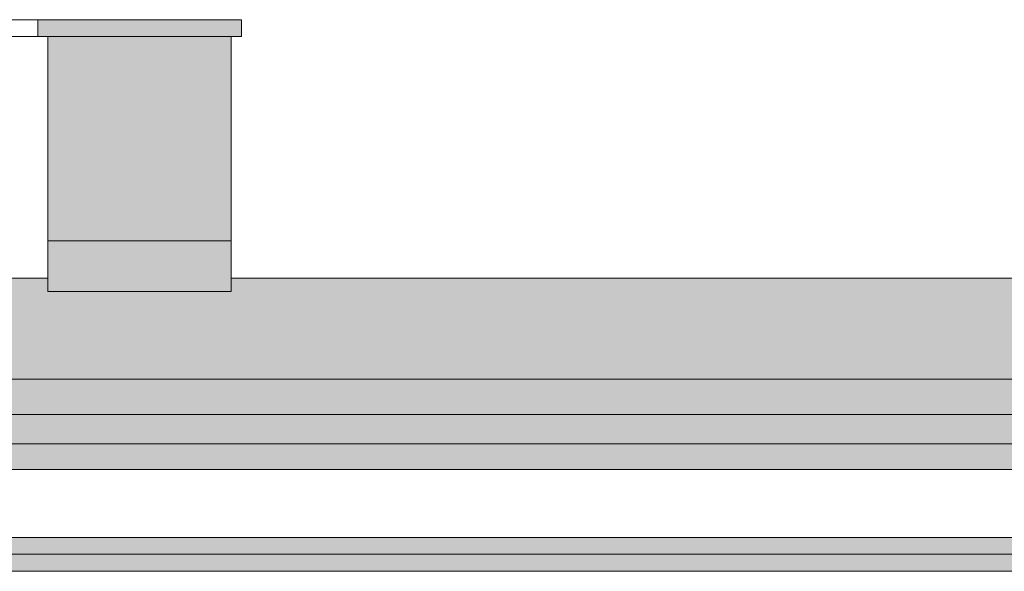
# Model space of a CAD drawing. Extents: x -366324 to -207045, y 68808 to 138616.
# Tile 56 of 170: x -306575 to -303674, y 86285 to 87910. Entities that reach past the tile are written whole.
import ezdxf

# ---------------------------------------------------------------- set-up
doc = ezdxf.new("R2010")
doc.units = 0
doc.header["$MEASUREMENT"] = 0
for name, color, linetype, lineweight, true_color in [('ARCH dach_Nr_Pióra__22', 7, 'Continuous', 9, 0x7f7f7f), ('Arch kolorystyka_Nr_Pióra__61', 7, 'Continuous', 20, 0x4d4d4d), ('Arch kolorystyka_Nr_Pióra__81', 7, 'Continuous', 9, 0x5d5d5d), ('Arch rynny_Nr_Pióra__81', 7, 'Continuous', 9, 0x5d5d5d), ('Arch wykończenie_Nr_Pióra__22', 7, 'Continuous', 9, 0x7f7f7f)]:
    doc.layers.add(name, color=color, linetype=linetype, lineweight=lineweight, true_color=true_color)
for name, color, linetype, lineweight in [('Arch kolorystyka_Nr_Pióra__41', 7, 'Continuous', 15), ('Arch rynny_Nr_Pióra__21', 7, 'Continuous', 9), ('Arch wykończenie_Nr_Pióra__21', 7, 'Continuous', 9), ('Arch ściany zewnętrzne_Nr_Pióra__21', 7, 'Continuous', 9), ('INWENT DACH_Nr_Pióra__21', 7, 'Continuous', 9)]:
    doc.layers.add(name, color=color, linetype=linetype, lineweight=lineweight)

msp = doc.modelspace()

# ---------------------------------------------------------------- hatches: boundary and pattern name
at = {"layer": 'Arch kolorystyka_Nr_Pióra__41', "linetype": 'Continuous'}
for points in [[(-305921.4, 87909.6), (-306521.4, 87909.6), (-306521.4, 87859.6), (-305921.4, 87859.6)], [(-305951.4, 87108.4), (-305951.4, 87258.4), (-306491.4, 87258.4), (-306491.4, 87108.4)], [(-312141.4, 86746.6), (-312141.4, 86659.8), (-285781.4, 86659.8), (-285781.4, 86746.6)], [(-312141.4, 86584.8), (-309571.4, 86584.8, -0.545455), (-309461.4, 86584.8), (-291801.4, 86584.8, -0.545455), (-291691.4, 86584.8), (-285781.4, 86584.8), (-285781.4, 86659.8), (-312141.4, 86659.8)], [(-309461.4, 86334.6), (-291801.4, 86334.6), (-291801.4, 86384.6), (-309461.4, 86384.6)], [(-291801.4, 86334.6), (-309461.4, 86334.6), (-309461.4, 86284.6), (-291801.4, 86284.6)]]:
    msp.add_hatch(color=256, dxfattribs=at).paths.add_polyline_path(points, flags=0)
at = {"layer": 'Arch kolorystyka_Nr_Pióra__61', "linetype": 'Continuous'}
for points in [[(-307896.4, 86850.8), (-285781.4, 86850.8), (-285781.4, 87148.4), (-288671.4, 87148.4), (-288671.4, 87068.4), (-289211.4, 87068.4), (-289211.4, 87148.4), (-294551.4, 87148.4), (-294551.4, 87108.4), (-295091.4, 87108.4), (-295091.4, 87148.4), (-303041.4, 87148.4), (-303041.4, 87108.4), (-303581.4, 87108.4), (-303581.4, 87148.4), (-305951.4, 87148.4), (-305951.4, 87108.4), (-306491.4, 87108.4), (-306491.4, 87148.4), (-307896.4, 87148.4)], [(-308396.4, 86850.8), (-312141.4, 86850.8), (-312141.4, 86746.6), (-285781.4, 86746.6), (-285781.4, 86850.8), (-307896.4, 86850.8), (-307896.4, 86800.8), (-308396.4, 86800.8)]]:
    msp.add_hatch(color=256, dxfattribs=at).paths.add_polyline_path(points, flags=0)
at = {"layer": 'Arch kolorystyka_Nr_Pióra__81', "linetype": 'Continuous'}
msp.add_hatch(color=256, dxfattribs=at).paths.add_polyline_path([(-305951.4, 87859.6), (-306491.4, 87859.6), (-306491.4, 87258.4), (-305951.4, 87258.4)], flags=0)

# ---------------------------------------------------------------- linework, layer by layer
at = {"layer": 'ARCH dach_Nr_Pióra__22', "linetype": 'Continuous'}
msp.add_line((-285781.4, 86850.8), (-307896.4, 86850.8), dxfattribs=at)
at = {"layer": 'Arch rynny_Nr_Pióra__21', "linetype": 'Continuous'}
msp.add_line((-291801.4, 86584.8), (-309461.4, 86584.8), dxfattribs=at)
at = {"layer": 'Arch rynny_Nr_Pióra__81', "linetype": 'Continuous'}
for p, q in [((-285781.4, 86659.8), (-312141.4, 86659.8)), ((-291801.4, 86334.6), (-309461.4, 86334.6))]:
    msp.add_line(p, q, dxfattribs=at)
at = {"layer": 'Arch wykończenie_Nr_Pióra__21', "linetype": 'Continuous'}
for p, q in [((-306521.4, 87909.6), (-306521.4, 87859.6)), ((-306521.4, 87909.6), (-305921.4, 87909.6)), ((-305921.4, 87909.6), (-305921.4, 87859.6)), ((-306521.4, 87859.6), (-305921.4, 87859.6)), ((-306491.4, 87258.4), (-305951.4, 87258.4)), ((-306491.4, 87108.4), (-305951.4, 87108.4))]:
    msp.add_line(p, q, dxfattribs=at)
at = {"layer": 'Arch wykończenie_Nr_Pióra__22', "linetype": 'Continuous'}
for p, q in [((-306911.4, 87909.6), (-306521.4, 87909.6)), ((-306911.4, 87859.6), (-306521.4, 87859.6))]:
    msp.add_line(p, q, dxfattribs=at)
at = {"layer": 'Arch ściany zewnętrzne_Nr_Pióra__21', "linetype": 'Continuous'}
for p, q in [((-306491.4, 87108.4), (-306491.4, 87859.6)), ((-305951.4, 87108.4), (-305951.4, 87859.6)), ((-285781.4, 86746.6), (-312141.4, 86746.6)), ((-291801.4, 86384.6), (-309461.4, 86384.6)), ((-291801.4, 86284.6), (-309461.4, 86284.6))]:
    msp.add_line(p, q, dxfattribs=at)
at = {"layer": 'INWENT DACH_Nr_Pióra__21', "linetype": 'Continuous'}
for p, q in [((-306491.4, 87148.4), (-307896.4, 87148.4)), ((-303581.4, 87148.4), (-305951.4, 87148.4))]:
    msp.add_line(p, q, dxfattribs=at)

doc.saveas('drawing.dxf')
